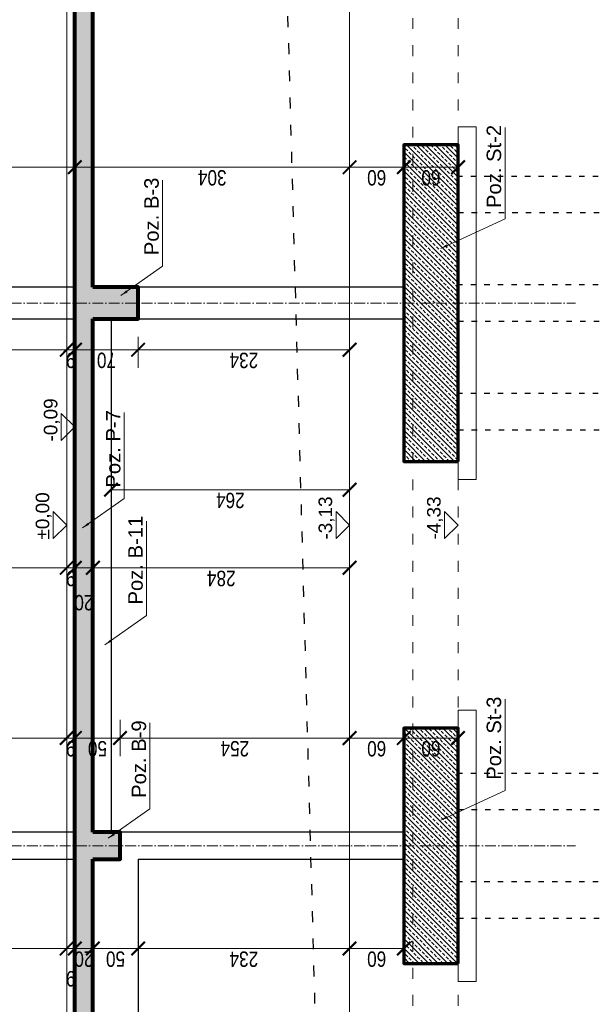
# Model space of a CAD drawing. Header units: inches. Extents: x 201967 to 338763, y -32705 to 30884.
# Tile 207 of 236: x 326465 to 327100, y 3916 to 5004. Entities that reach past the tile are written whole.
import ezdxf
from ezdxf.enums import TextEntityAlignment as Align

# ---------------------------------------------------------------- set-up
doc = ezdxf.new("R2010")
doc.units = ezdxf.units.IN
doc.header["$MEASUREMENT"] = 0
doc.linetypes.add('ACAD_ISO03W100', pattern=[30, 12, -18])
doc.linetypes.add('ACAD_ISO10W100', pattern=[18, 12, -3, 0, -3])
for name, color, linetype, lineweight in [('01 a KONSTRUKCJA żelbet', 94, 'Continuous', 80), ('01 c KONSTRUKCJA ławy', 45, 'Continuous', 70), ('01h3 KONSTRUKCJA pozycje słupy', 252, 'Continuous', 13), ('11 OSIE ściany', 2, 'ACAD_ISO10W100', 5), ('12 PRZERYWANE 1', 73, 'ACAD_ISO03W100', 9), ('20 KRESKOWANIE ścian', 63, 'Continuous', 5), ('30 WIDOK 1 005', 5, 'Continuous', 5), ('33 WIDOK 4 025', 151, 'Continuous', 25), ('34 WIDOK 5 030', 13, 'Continuous', 30), ('50 OPIS 1', 130, 'Continuous', 9), ('90 WYMIAR', 155, 'Continuous', 9), ('pale', 1, 'Continuous', 30)]:
    doc.layers.add(name, color=color, linetype=linetype, lineweight=lineweight)
doc.styles.add('100 arial', font='arial.ttf', dxfattribs={"width": 0.8, "height": 17})
doc.styles.add('OPIS', font='arial.ttf')
doc.styles.add('RomanS', font='romans.shx')
doc.styles.add('WYMIAR-50 (15pkt) arial', font='arial.ttf', dxfattribs={"height": 15})
doc.dimstyles.new('100', dxfattribs={"dimscale": 10, "dimtxt": 17, "dimasz": 1.5, "dimexe": 2, "dimexo": 2, "dimgap": 0.3, "dimtad": 1, "dimdec": 1, "dimrnd": 0.5, "dimdsep": 46, "dimtxsty": '100 arial', "dimblk": 'ARCHTICK', "dimcen": 10, "dimclrd": 256, "dimclre": 256, "dimclrt": 256, "dimadec": 0, "dimazin": 0, "dimtfac": 1, "dimtdec": 1, "dimtix": 1, "dimtmove": 1, "dimatfit": 3, "dimfxl": 2, "dimfxlon": 1, "dimtolj": 1, "dimarcsym": 0})
doc.dimstyles.new('DIM100txt12', dxfattribs={"dimtxt": 12, "dimasz": 1.05, "dimexe": 0, "dimexo": 8, "dimgap": 4, "dimtad": 1, "dimdec": 7, "dimrnd": 0.5, "dimdsep": 46, "dimtxsty": 'RomanS', "dimblk1": 'DIM', "dimblk2": 'DIM', "dimsah": 1, "dimcen": 0.09, "dimse1": 1, "dimse2": 1, "dimclrt": 256, "dimadec": 1, "dimazin": 0, "dimtfac": 1, "dimtdec": 7, "dimtix": 1, "dimtofl": 0, "dimtmove": 2, "dimatfit": 3, "dimfxl": 1, "dimtolj": 1, "dimtzin": 0, "dimarcsym": 0})
pattern_1 = [(45, (-30417.0745, -31663.627), (-5.3033009, 5.3033009), []), (45, (-30411.771, -31663.627), (-5.3033009, 5.3033009), [3.75, -1.875])]

# ---------------------------------------------------------------- blocks, each defined once
blk = doc.blocks.new('_ARCHTICK')
at = {"color": 0, "linetype": 'ByBlock', "const_width": 0.15}
blk.add_lwpolyline([(-0.5, -0.5), (0.5, 0.5)], dxfattribs=at)
blk = doc.blocks.new('*D2139')
at = {"layer": '90 WYMIAR', "lineweight": -2, "transparency": 16777216}
for p, q in [((-318.8, -20), (-349.5, -20)), ((-329.5, -363.9), (-329.5, -20)), ((-349.5, -363.9), (-309.5, -363.9))]:
    blk.add_line(p, q, dxfattribs=at)
at = {"layer": 'Defpoints', "color": 0, "transparency": 16777216}
for p in [(-329.5, -20), (-298.8, -20), (-1182.5, -363.9)]:
    blk.add_point(p, dxfattribs=at)
at = {"layer": '90 WYMIAR', "lineweight": -2, "transparency": 16777216, "xscale": 15, "yscale": 15, "zscale": 15}
for p, rotation in [((-329.5, -20), 90), ((-329.5, -363.9), 270)]:
    blk.add_blockref('_ARCHTICK', p, dxfattribs=dict(at, rotation=rotation))
at = {"layer": '90 WYMIAR', "transparency": 16777216, "insert": (-341.2, -192), "char_height": 17, "attachment_point": 5, "rotation": 90, "style": '100 arial'}
blk.add_mtext('\\A1;344', dxfattribs=at)
blk = doc.blocks.new('*D2095')
at = {"layer": '90 WYMIAR', "lineweight": -2, "transparency": 16777216}
for p, q in [((-1893.6, 223), (-1933.6, 223)), ((-1913.6, 9), (-1913.6, 223)), ((-1893.6, 9), (-1933.6, 9))]:
    blk.add_line(p, q, dxfattribs=at)
at = {"layer": 'Defpoints', "color": 0, "transparency": 16777216}
for p in [(-1913.6, 223), (-1815, 223, 0), (-1815, 9, 0)]:
    blk.add_point(p, dxfattribs=at)
at = {"layer": '90 WYMIAR', "lineweight": -2, "transparency": 16777216, "xscale": 15, "yscale": 15, "zscale": 15}
for p, rotation in [((-1913.6, 223), 90), ((-1913.6, 9), 270)]:
    blk.add_blockref('_ARCHTICK', p, dxfattribs=dict(at, rotation=rotation))
at = {"layer": '90 WYMIAR', "transparency": 16777216, "insert": (-1925.1, 116), "char_height": 17, "attachment_point": 5, "rotation": 90, "style": '100 arial'}
blk.add_mtext('\\A1;214', dxfattribs=at)
blk = doc.blocks.new('*D2096')
at = {"layer": '90 WYMIAR', "lineweight": -2, "transparency": 16777216}
for p, q in [((-1237.5, -70), (-1271.6, -70)), ((-1251.6, -303.9), (-1251.6, -70)), ((-1271.6, -303.9), (-1231.6, -303.9))]:
    blk.add_line(p, q, dxfattribs=at)
at = {"layer": 'Defpoints', "color": 0, "transparency": 16777216}
for p in [(-1251.6, -70), (-1217.5, -70), (-2104.5, -303.9)]:
    blk.add_point(p, dxfattribs=at)
at = {"layer": '90 WYMIAR', "lineweight": -2, "transparency": 16777216, "xscale": 15, "yscale": 15, "zscale": 15}
for p, rotation in [((-1251.6, -70), 90), ((-1251.6, -303.9), 270)]:
    blk.add_blockref('_ARCHTICK', p, dxfattribs=dict(at, rotation=rotation))
at = {"layer": '90 WYMIAR', "transparency": 16777216, "insert": (-1263.3, -187), "char_height": 17, "attachment_point": 5, "rotation": 90, "style": '100 arial'}
blk.add_mtext('\\A1;234', dxfattribs=at)
blk = doc.blocks.new('*D2097')
at = {"layer": '90 WYMIAR', "lineweight": -2, "transparency": 16777216}
for p, q in [((-1237.5, 0), (-1271.6, 0)), ((-1251.6, -70), (-1251.6, 0)), ((-1237.5, -70), (-1271.6, -70))]:
    blk.add_line(p, q, dxfattribs=at)
at = {"layer": 'Defpoints', "color": 0, "transparency": 16777216}
for p in [(-1251.6, 0), (-1217.5, 0, 0), (-1217.5, -70)]:
    blk.add_point(p, dxfattribs=at)
at = {"layer": '90 WYMIAR', "lineweight": -2, "transparency": 16777216, "xscale": 15, "yscale": 15, "zscale": 15}
for p, rotation in [((-1251.6, 0), 90), ((-1251.6, -70), 270)]:
    blk.add_blockref('_ARCHTICK', p, dxfattribs=dict(at, rotation=rotation))
at = {"layer": '90 WYMIAR', "transparency": 16777216, "insert": (-1263.2, -35), "char_height": 17, "attachment_point": 5, "rotation": 90, "style": '100 arial'}
blk.add_mtext('\\A1;70', dxfattribs=at)
blk = doc.blocks.new('*D2147')
at = {"layer": '90 WYMIAR', "lineweight": -2, "transparency": 16777216}
for p, q in [((-1251.6, 9), (-1251.6, 24)), ((-1231.6, 9), (-1271.6, 9)), ((-1237.5, 0), (-1271.6, 0)), ((-1251.6, 0), (-1251.6, 9)), ((-1251.6, 0), (-1251.6, -15))]:
    blk.add_line(p, q, dxfattribs=at)
at = {"layer": 'Defpoints', "color": 0, "transparency": 16777216}
for p in [(-1251.6, 9), (-1217.5, 0, 0), (-1200, 9)]:
    blk.add_point(p, dxfattribs=at)
at = {"layer": '90 WYMIAR', "lineweight": -2, "transparency": 16777216, "xscale": 15, "yscale": 15, "zscale": 15}
for p, rotation in [((-1251.6, 9), 270), ((-1251.6, 0), 90)]:
    blk.add_blockref('_ARCHTICK', p, dxfattribs=dict(at, rotation=rotation))
at = {"layer": '90 WYMIAR', "transparency": 16777216, "insert": (-1263.2, 4.5), "char_height": 17, "attachment_point": 5, "rotation": 90, "style": '100 arial'}
blk.add_mtext('\\A1;9', dxfattribs=at)
blk = doc.blocks.new('*D2148')
at = {"layer": '90 WYMIAR', "lineweight": -2, "transparency": 16777216}
for p, q in [((-1237.5, 223), (-1271.6, 223)), ((-1251.6, 9), (-1251.6, 223)), ((-1231.6, 9), (-1271.6, 9))]:
    blk.add_line(p, q, dxfattribs=at)
at = {"layer": 'Defpoints', "color": 0, "transparency": 16777216}
for p in [(-1251.6, 223), (-1217.5, 223, 0), (-1200, 9)]:
    blk.add_point(p, dxfattribs=at)
at = {"layer": '90 WYMIAR', "lineweight": -2, "transparency": 16777216, "xscale": 15, "yscale": 15, "zscale": 15}
for p, rotation in [((-1251.6, 223), 90), ((-1251.6, 9), 270)]:
    blk.add_blockref('_ARCHTICK', p, dxfattribs=dict(at, rotation=rotation))
at = {"layer": '90 WYMIAR', "transparency": 16777216, "insert": (-1263.1, 116), "char_height": 17, "attachment_point": 5, "rotation": 90, "style": '100 arial'}
blk.add_mtext('\\A1;214', dxfattribs=at)
blk = doc.blocks.new('*D2155')
at = {"layer": '90 WYMIAR', "lineweight": -2, "transparency": 16777216}
for p, q in [((-1700.9, 243), (-1660.9, 243)), ((-1680.9, 243), (-1680.9, 9)), ((-1700.9, 9), (-1660.9, 9))]:
    blk.add_line(p, q, dxfattribs=at)
at = {"layer": 'Defpoints', "color": 0, "transparency": 16777216}
for p in [(-1785, 243, 0), (-1785, 9), (-1680.9, 9)]:
    blk.add_point(p, dxfattribs=at)
at = {"layer": '90 WYMIAR', "lineweight": -2, "transparency": 16777216, "xscale": 15, "yscale": 15, "zscale": 15}
for p, rotation in [((-1680.9, 243), 90), ((-1680.9, 9), 270)]:
    blk.add_blockref('_ARCHTICK', p, dxfattribs=dict(at, rotation=rotation))
at = {"layer": '90 WYMIAR', "transparency": 16777216, "insert": (-1692.6, 126), "char_height": 17, "attachment_point": 5, "rotation": 90, "style": '100 arial'}
blk.add_mtext('\\A1;234', dxfattribs=at)
blk = doc.blocks.new('*D2156')
at = {"layer": '90 WYMIAR', "lineweight": -2, "transparency": 16777216}
for p, q in [((-1893.6, 9), (-1933.6, 9)), ((-1893.6, 0), (-1933.6, 0)), ((-1913.6, 9), (-1913.6, 0))]:
    blk.add_line(p, q, dxfattribs=at)
at = {"layer": 'Defpoints', "color": 0, "transparency": 16777216}
for p in [(-1913.6, 0), (-1815, 9, 0), (-1815, 0, 0)]:
    blk.add_point(p, dxfattribs=at)
at = {"layer": '90 WYMIAR', "lineweight": -2, "transparency": 16777216, "xscale": 15, "yscale": 15, "zscale": 15}
for p, rotation in [((-1913.6, 9), 90), ((-1913.6, 0), 270)]:
    blk.add_blockref('_ARCHTICK', p, dxfattribs=dict(at, rotation=rotation))
at = {"layer": '90 WYMIAR', "transparency": 16777216, "insert": (-1946.9, 4.5), "char_height": 17, "attachment_point": 5, "rotation": 90, "style": '100 arial'}
blk.add_mtext('\\A1;9', dxfattribs=at)
blk = doc.blocks.new('*D2158')
at = {"layer": '90 WYMIAR', "lineweight": -2, "transparency": 16777216}
for p, q in [((-1680.9, 9), (-1680.9, 24)), ((-1700.9, 9), (-1660.9, 9)), ((-1700.9, 0), (-1660.9, 0)), ((-1680.9, 9), (-1680.9, 0)), ((-1680.9, 0), (-1680.9, -15))]:
    blk.add_line(p, q, dxfattribs=at)
at = {"layer": 'Defpoints', "color": 0, "transparency": 16777216}
for p in [(-1785, 9), (-1785, 0, 0), (-1680.9, 0)]:
    blk.add_point(p, dxfattribs=at)
at = {"layer": '90 WYMIAR', "lineweight": -2, "transparency": 16777216, "xscale": 15, "yscale": 15, "zscale": 15}
for p, rotation in [((-1680.9, 9), 270), ((-1680.9, 0), 90)]:
    blk.add_blockref('_ARCHTICK', p, dxfattribs=dict(at, rotation=rotation))
at = {"layer": '90 WYMIAR', "transparency": 16777216, "insert": (-1692.6, 4.5), "char_height": 17, "attachment_point": 5, "rotation": 90, "style": '100 arial'}
blk.add_mtext('\\A1;9', dxfattribs=at)
blk = doc.blocks.new('*D2159')
at = {"layer": '90 WYMIAR', "lineweight": -2, "transparency": 16777216}
for p, q in [((-1700.9, 0), (-1660.9, 0)), ((-1680.9, 0), (-1680.9, -50)), ((-1700.9, -50), (-1660.9, -50))]:
    blk.add_line(p, q, dxfattribs=at)
at = {"layer": 'Defpoints', "color": 0, "transparency": 16777216}
for p in [(-1785, 0, 0), (-1785, -50), (-1680.9, -50)]:
    blk.add_point(p, dxfattribs=at)
at = {"layer": '90 WYMIAR', "lineweight": -2, "transparency": 16777216, "xscale": 15, "yscale": 15, "zscale": 15}
for p, rotation in [((-1680.9, 0), 90), ((-1680.9, -50), 270)]:
    blk.add_blockref('_ARCHTICK', p, dxfattribs=dict(at, rotation=rotation))
at = {"layer": '90 WYMIAR', "transparency": 16777216, "insert": (-1692.6, -25), "char_height": 17, "attachment_point": 5, "rotation": 90, "style": '100 arial'}
blk.add_mtext('\\A1;50', dxfattribs=at)
blk = doc.blocks.new('*D2160')
at = {"layer": '90 WYMIAR', "lineweight": -2, "transparency": 16777216}
for p, q in [((-1700.9, -50), (-1660.9, -50)), ((-1680.9, -50), (-1680.9, -303.9)), ((-1700.9, -303.9), (-1660.9, -303.9))]:
    blk.add_line(p, q, dxfattribs=at)
at = {"layer": 'Defpoints', "color": 0, "transparency": 16777216}
for p in [(-1785, -50), (-1785, -303.9), (-1680.9, -303.9)]:
    blk.add_point(p, dxfattribs=at)
at = {"layer": '90 WYMIAR', "lineweight": -2, "transparency": 16777216, "xscale": 15, "yscale": 15, "zscale": 15}
for p, rotation in [((-1680.9, -50), 90), ((-1680.9, -303.9), 270)]:
    blk.add_blockref('_ARCHTICK', p, dxfattribs=dict(at, rotation=rotation))
at = {"layer": '90 WYMIAR', "transparency": 16777216, "insert": (-1692.6, -177), "char_height": 17, "attachment_point": 5, "rotation": 90, "style": '100 arial'}
blk.add_mtext('\\A1;254', dxfattribs=at)
blk = doc.blocks.new('*D2100')
at = {"layer": '90 WYMIAR', "lineweight": -2, "transparency": 16777216}
for p, q in [((-1492.7, 0), (-1472.7, 0)), ((-1492.7, -20), (-1492.7, 0)), ((-1492.7, -20), (-1472.7, -20))]:
    blk.add_line(p, q, dxfattribs=at)
at = {"layer": 'Defpoints', "color": 0, "transparency": 16777216}
for p in [(-1498.8, 0, 0), (-1492.7, 0), (-1498.8, -20, 0)]:
    blk.add_point(p, dxfattribs=at)
at = {"layer": '90 WYMIAR', "lineweight": -2, "transparency": 16777216, "xscale": 15, "yscale": 15, "zscale": 15}
for p, rotation in [((-1492.7, 0), 90), ((-1492.7, -20), 270)]:
    blk.add_blockref('_ARCHTICK', p, dxfattribs=dict(at, rotation=rotation))
at = {"layer": '90 WYMIAR', "transparency": 16777216, "insert": (-1531.1, -10), "char_height": 17, "attachment_point": 5, "rotation": 90, "style": '100 arial'}
blk.add_mtext('\\A1;20', dxfattribs=at)
blk = doc.blocks.new('*D2162')
at = {"layer": '90 WYMIAR', "lineweight": -2, "transparency": 16777216}
for p, q in [((-1492.7, 9), (-1492.7, 24)), ((-1492.7, 9), (-1472.7, 9)), ((-1492.7, 0), (-1492.7, 9)), ((-1492.7, 0), (-1472.7, 0)), ((-1492.7, 0), (-1492.7, -15))]:
    blk.add_line(p, q, dxfattribs=at)
at = {"layer": 'Defpoints', "color": 0, "transparency": 16777216}
for p in [(-1498.8, 9), (-1498.8, 0, 0), (-1492.7, 9)]:
    blk.add_point(p, dxfattribs=at)
at = {"layer": '90 WYMIAR', "lineweight": -2, "transparency": 16777216, "xscale": 15, "yscale": 15, "zscale": 15}
for p, rotation in [((-1492.7, 9), 270), ((-1492.7, 0), 90)]:
    blk.add_blockref('_ARCHTICK', p, dxfattribs=dict(at, rotation=rotation))
at = {"layer": '90 WYMIAR', "transparency": 16777216, "insert": (-1504.4, 4.5), "char_height": 17, "attachment_point": 5, "rotation": 90, "style": '100 arial'}
blk.add_mtext('\\A1;9', dxfattribs=at)
blk = doc.blocks.new('*D2163')
at = {"layer": '90 WYMIAR', "lineweight": -2, "transparency": 16777216}
for p, q in [((-1492.7, 273), (-1472.7, 273)), ((-1492.7, 9), (-1492.7, 273)), ((-1492.7, 9), (-1472.7, 9))]:
    blk.add_line(p, q, dxfattribs=at)
at = {"layer": 'Defpoints', "color": 0, "transparency": 16777216}
for p in [(-1498.8, 273, 0), (-1492.7, 273), (-1498.8, 9)]:
    blk.add_point(p, dxfattribs=at)
at = {"layer": '90 WYMIAR', "lineweight": -2, "transparency": 16777216, "xscale": 15, "yscale": 15, "zscale": 15}
for p, rotation in [((-1492.7, 273), 90), ((-1492.7, 9), 270)]:
    blk.add_blockref('_ARCHTICK', p, dxfattribs=dict(at, rotation=rotation))
at = {"layer": '90 WYMIAR', "transparency": 16777216, "insert": (-1504.4, 141), "char_height": 17, "attachment_point": 5, "rotation": 90, "style": '100 arial'}
blk.add_mtext('\\A1;264', dxfattribs=at)
blk = doc.blocks.new('*D2166')
at = {"layer": '90 WYMIAR', "lineweight": -2, "transparency": 16777216}
for p, q in [((-1492.7, -20), (-1472.7, -20)), ((-1492.7, -20), (-1492.7, -303.9)), ((-1492.7, -303.9), (-1472.7, -303.9))]:
    blk.add_line(p, q, dxfattribs=at)
at = {"layer": 'Defpoints', "color": 0, "transparency": 16777216}
for p in [(-1498.8, -20, 0), (-1504.4, -303.9), (-1492.7, -303.9)]:
    blk.add_point(p, dxfattribs=at)
at = {"layer": '90 WYMIAR', "lineweight": -2, "transparency": 16777216, "xscale": 15, "yscale": 15, "zscale": 15}
for p, rotation in [((-1492.7, -20), 90), ((-1492.7, -303.9), 270)]:
    blk.add_blockref('_ARCHTICK', p, dxfattribs=dict(at, rotation=rotation))
at = {"layer": '90 WYMIAR', "transparency": 16777216, "insert": (-1504.4, -162), "char_height": 17, "attachment_point": 5, "rotation": 90, "style": '100 arial'}
blk.add_mtext('\\A1;284', dxfattribs=at)
blk = doc.blocks.new('*D2104')
at = {"layer": '90 WYMIAR', "lineweight": -2, "transparency": 16777216}
for p, q in [((-1406.4, -40), (-1386.4, -40)), ((-1406.4, -40), (-1406.4, -303.9)), ((-1406.4, -303.9), (-1386.4, -303.9))]:
    blk.add_line(p, q, dxfattribs=at)
at = {"layer": 'Defpoints', "color": 0, "transparency": 16777216}
for p in [(-1412.4, -40), (-1418.1, -303.9), (-1406.4, -303.9)]:
    blk.add_point(p, dxfattribs=at)
at = {"layer": '90 WYMIAR', "lineweight": -2, "transparency": 16777216, "xscale": 15, "yscale": 15, "zscale": 15}
for p, rotation in [((-1406.4, -40), 90), ((-1406.4, -303.9), 270)]:
    blk.add_blockref('_ARCHTICK', p, dxfattribs=dict(at, rotation=rotation))
at = {"layer": '90 WYMIAR', "transparency": 16777216, "insert": (-1418.1, -172), "char_height": 17, "attachment_point": 5, "rotation": 90, "style": '100 arial'}
blk.add_mtext('\\A1;264', dxfattribs=at)
blk = doc.blocks.new('*D2105')
at = {"layer": '90 WYMIAR', "lineweight": -2, "transparency": 16777216}
for p, q in [((-1069.8, 0), (-1029.8, 0)), ((-1049.8, -303.9), (-1049.8, 0)), ((-1069.8, -303.9), (-1029.8, -303.9))]:
    blk.add_line(p, q, dxfattribs=at)
at = {"layer": 'Defpoints', "color": 0, "transparency": 16777216}
for p in [(-1200, 0), (-1049.8, 0), (-1902.7, -303.9)]:
    blk.add_point(p, dxfattribs=at)
at = {"layer": '90 WYMIAR', "lineweight": -2, "transparency": 16777216, "xscale": 15, "yscale": 15, "zscale": 15}
for p, rotation in [((-1049.8, 0), 90), ((-1049.8, -303.9), 270)]:
    blk.add_blockref('_ARCHTICK', p, dxfattribs=dict(at, rotation=rotation))
at = {"layer": '90 WYMIAR', "transparency": 16777216, "insert": (-1061.4, -152), "char_height": 17, "attachment_point": 5, "rotation": 90, "style": '100 arial'}
blk.add_mtext('\\A1;304', dxfattribs=at)
blk = doc.blocks.new('*D2106')
at = {"layer": '90 WYMIAR', "lineweight": -2, "transparency": 16777216}
for p, q in [((-1069.8, 293), (-1029.8, 293)), ((-1049.8, 0), (-1049.8, 293)), ((-1069.8, 0), (-1029.8, 0))]:
    blk.add_line(p, q, dxfattribs=at)
at = {"layer": 'Defpoints', "color": 0, "transparency": 16777216}
for p in [(-1200, 293), (-1049.8, 293), (-1200, 0)]:
    blk.add_point(p, dxfattribs=at)
at = {"layer": '90 WYMIAR', "lineweight": -2, "transparency": 16777216, "xscale": 15, "yscale": 15, "zscale": 15}
for p, rotation in [((-1049.8, 293), 90), ((-1049.8, 0), 270)]:
    blk.add_blockref('_ARCHTICK', p, dxfattribs=dict(at, rotation=rotation))
at = {"layer": '90 WYMIAR', "transparency": 16777216, "insert": (-1061.4, 146.5), "char_height": 17, "attachment_point": 5, "rotation": 90, "style": '100 arial'}
blk.add_mtext('\\A1;293', dxfattribs=at)
blk = doc.blocks.new('*U1124')
blk.add_lwpolyline([(-15, 15), (0, 0), (15, 15), (-15, 15)])
at = {"style": 'WYMIAR-50 (15pkt) arial', "flags": 8}
blk.add_attdef('DETAIL#', text='', height=15, dxfattribs=at).set_placement((-16.1, 14.8), align=Align.BOTTOM_LEFT)
blk = doc.blocks.new('*D2108')
at = {"layer": '90 WYMIAR', "lineweight": -2, "transparency": 16777216}
for p, q in [((-2083.6, -303.9), (-2043.6, -303.9)), ((-2063.6, -303.9), (-2063.6, -363.9)), ((-2043.6, -363.9), (-2083.6, -363.9))]:
    blk.add_line(p, q, dxfattribs=at)
at = {"layer": 'Defpoints', "color": 0, "transparency": 16777216}
for p in [(-2625, -303.9), (-2063.6, -363.9), (-1930, -363.9)]:
    blk.add_point(p, dxfattribs=at)
at = {"layer": '90 WYMIAR', "lineweight": -2, "transparency": 16777216, "xscale": 15, "yscale": 15, "zscale": 15}
for p, rotation in [((-2063.6, -303.9), 90), ((-2063.6, -363.9), 270)]:
    blk.add_blockref('_ARCHTICK', p, dxfattribs=dict(at, rotation=rotation))
at = {"layer": '90 WYMIAR', "transparency": 16777216, "insert": (-2075.2, -333.9), "char_height": 17, "attachment_point": 5, "rotation": 90, "style": '100 arial'}
blk.add_mtext('\\A1;60', dxfattribs=at)
blk = doc.blocks.new('*D2109')
at = {"layer": '90 WYMIAR', "lineweight": -2, "transparency": 16777216}
for p, q in [((-2043.6, -363.9), (-2083.6, -363.9)), ((-2063.6, -363.9), (-2063.6, -423.9)), ((-2043.6, -423.9), (-2083.6, -423.9))]:
    blk.add_line(p, q, dxfattribs=at)
at = {"layer": 'Defpoints', "color": 0, "transparency": 16777216}
for p in [(-1930, -363.9), (-2063.6, -423.9), (-1930, -423.9)]:
    blk.add_point(p, dxfattribs=at)
at = {"layer": '90 WYMIAR', "lineweight": -2, "transparency": 16777216, "xscale": 15, "yscale": 15, "zscale": 15}
for p, rotation in [((-2063.6, -363.9), 90), ((-2063.6, -423.9), 270)]:
    blk.add_blockref('_ARCHTICK', p, dxfattribs=dict(at, rotation=rotation))
at = {"layer": '90 WYMIAR', "transparency": 16777216, "insert": (-2075.2, -393.9), "char_height": 17, "attachment_point": 5, "rotation": 90, "style": '100 arial'}
blk.add_mtext('\\A1;60', dxfattribs=at)
blk = doc.blocks.new('*D2110')
at = {"layer": '90 WYMIAR', "lineweight": -2, "transparency": 16777216}
for p, q in [((-1700.9, -303.9), (-1660.9, -303.9)), ((-1680.9, -303.9), (-1680.9, -363.9)), ((-1680.9, -363.9), (-1700.9, -363.9))]:
    blk.add_line(p, q, dxfattribs=at)
at = {"layer": 'Defpoints', "color": 0, "transparency": 16777216}
for p in [(-1785, -303.9), (-1680.9, -363.9), (-1670, -363.9)]:
    blk.add_point(p, dxfattribs=at)
at = {"layer": '90 WYMIAR', "lineweight": -2, "transparency": 16777216, "xscale": 15, "yscale": 15, "zscale": 15}
for p, rotation in [((-1680.9, -303.9), 90), ((-1680.9, -363.9), 270)]:
    blk.add_blockref('_ARCHTICK', p, dxfattribs=dict(at, rotation=rotation))
at = {"layer": '90 WYMIAR', "transparency": 16777216, "insert": (-1692.6, -333.9), "char_height": 17, "attachment_point": 5, "rotation": 90, "style": '100 arial'}
blk.add_mtext('\\A1;60', dxfattribs=at)
blk = doc.blocks.new('*D2111')
at = {"layer": '90 WYMIAR', "lineweight": -2, "transparency": 16777216}
for p, q in [((-1680.9, -363.9), (-1700.9, -363.9)), ((-1680.9, -363.9), (-1680.9, -423.9)), ((-1680.9, -423.9), (-1700.9, -423.9))]:
    blk.add_line(p, q, dxfattribs=at)
at = {"layer": 'Defpoints', "color": 0, "transparency": 16777216}
for p in [(-1670, -363.9), (-1680.9, -423.9), (-1670, -423.9)]:
    blk.add_point(p, dxfattribs=at)
at = {"layer": '90 WYMIAR', "lineweight": -2, "transparency": 16777216, "xscale": 15, "yscale": 15, "zscale": 15}
for p, rotation in [((-1680.9, -363.9), 90), ((-1680.9, -423.9), 270)]:
    blk.add_blockref('_ARCHTICK', p, dxfattribs=dict(at, rotation=rotation))
at = {"layer": '90 WYMIAR', "transparency": 16777216, "insert": (-1692.6, -393.9), "char_height": 17, "attachment_point": 5, "rotation": 90, "style": '100 arial'}
blk.add_mtext('\\A1;60', dxfattribs=at)
blk = doc.blocks.new('*D2113')
at = {"layer": '90 WYMIAR', "lineweight": -2, "transparency": 16777216}
for p, q in [((-1069.8, -303.9), (-1029.8, -303.9)), ((-1049.8, -303.9), (-1049.8, -363.9)), ((-1045, -363.9), (-1069.8, -363.9))]:
    blk.add_line(p, q, dxfattribs=at)
at = {"layer": 'Defpoints', "color": 0, "transparency": 16777216}
for p in [(-1902.7, -303.9), (-1049.8, -363.9), (-1025, -363.9)]:
    blk.add_point(p, dxfattribs=at)
at = {"layer": '90 WYMIAR', "lineweight": -2, "transparency": 16777216, "xscale": 15, "yscale": 15, "zscale": 15}
for p, rotation in [((-1049.8, -303.9), 90), ((-1049.8, -363.9), 270)]:
    blk.add_blockref('_ARCHTICK', p, dxfattribs=dict(at, rotation=rotation))
at = {"layer": '90 WYMIAR', "transparency": 16777216, "insert": (-1061.4, -333.9), "char_height": 17, "attachment_point": 5, "rotation": 90, "style": '100 arial'}
blk.add_mtext('\\A1;60', dxfattribs=at)
blk = doc.blocks.new('*D2114')
at = {"layer": '90 WYMIAR', "lineweight": -2, "transparency": 16777216}
for p, q in [((-1045, -363.9), (-1069.8, -363.9)), ((-1049.8, -363.9), (-1049.8, -423.9)), ((-1045, -423.9), (-1069.8, -423.9))]:
    blk.add_line(p, q, dxfattribs=at)
at = {"layer": 'Defpoints', "color": 0, "transparency": 16777216}
for p in [(-1025, -363.9), (-1049.8, -423.9), (-1025, -423.9)]:
    blk.add_point(p, dxfattribs=at)
at = {"layer": '90 WYMIAR', "lineweight": -2, "transparency": 16777216, "xscale": 15, "yscale": 15, "zscale": 15}
for p, rotation in [((-1049.8, -363.9), 90), ((-1049.8, -423.9), 270)]:
    blk.add_blockref('_ARCHTICK', p, dxfattribs=dict(at, rotation=rotation))
at = {"layer": '90 WYMIAR', "transparency": 16777216, "insert": (-1061.4, -393.9), "char_height": 17, "attachment_point": 5, "rotation": 90, "style": '100 arial'}
blk.add_mtext('\\A1;60', dxfattribs=at)
blk = doc.blocks.new('DIM')
for p, q in [((0, -13), (0, 13)), ((8, 0), (-8, 0))]:
    blk.add_line(p, q)
at = {"const_width": 1.71}
blk.add_lwpolyline([(5.71, 5.71), (-5.71, -5.71)], dxfattribs=at)
blk = doc.blocks.new('*D2116')
at = {"layer": '90 WYMIAR', "lineweight": -2, "transparency": 16777216}
for p, q in [((-1913.6, 0), (-1913.6, 15)), ((-1893.6, 0), (-1933.6, 0)), ((-1913.6, 0), (-1913.6, -20)), ((-1893.6, -20), (-1933.6, -20)), ((-1913.6, -20), (-1913.6, -35))]:
    blk.add_line(p, q, dxfattribs=at)
at = {"layer": 'Defpoints', "color": 0, "transparency": 16777216}
for p in [(-1815, 0, 0), (-1913.6, -20), (-1815, -20)]:
    blk.add_point(p, dxfattribs=at)
at = {"layer": '90 WYMIAR', "lineweight": -2, "transparency": 16777216, "xscale": 15, "yscale": 15, "zscale": 15}
for p, rotation in [((-1913.6, 0), 270), ((-1913.6, -20), 90)]:
    blk.add_blockref('_ARCHTICK', p, dxfattribs=dict(at, rotation=rotation))
at = {"layer": '90 WYMIAR', "transparency": 16777216, "insert": (-1925.2, -10), "char_height": 17, "attachment_point": 5, "rotation": 90, "style": '100 arial'}
blk.add_mtext('\\A1;20', dxfattribs=at)
blk = doc.blocks.new('*D2117')
at = {"layer": '90 WYMIAR', "lineweight": -2, "transparency": 16777216}
for p, q in [((-1893.6, -20), (-1933.6, -20)), ((-1913.6, -20), (-1913.6, -70)), ((-1893.6, -70), (-1933.6, -70))]:
    blk.add_line(p, q, dxfattribs=at)
at = {"layer": 'Defpoints', "color": 0, "transparency": 16777216}
for p in [(-1815, -20), (-1913.6, -70), (-1815, -70)]:
    blk.add_point(p, dxfattribs=at)
at = {"layer": '90 WYMIAR', "lineweight": -2, "transparency": 16777216, "xscale": 15, "yscale": 15, "zscale": 15}
for p, rotation in [((-1913.6, -20), 90), ((-1913.6, -70), 270)]:
    blk.add_blockref('_ARCHTICK', p, dxfattribs=dict(at, rotation=rotation))
at = {"layer": '90 WYMIAR', "transparency": 16777216, "insert": (-1925.2, -45), "char_height": 17, "attachment_point": 5, "rotation": 90, "style": '100 arial'}
blk.add_mtext('\\A1;50', dxfattribs=at)
blk = doc.blocks.new('*D2118')
at = {"layer": '90 WYMIAR', "lineweight": -2, "transparency": 16777216}
for p, q in [((-1893.6, -70), (-1933.6, -70)), ((-1913.6, -70), (-1913.6, -303.9)), ((-1893.6, -303.9), (-1933.6, -303.9))]:
    blk.add_line(p, q, dxfattribs=at)
at = {"layer": 'Defpoints', "color": 0, "transparency": 16777216}
for p in [(-1815, -70), (-1913.6, -303.9), (-1815, -303.9)]:
    blk.add_point(p, dxfattribs=at)
at = {"layer": '90 WYMIAR', "lineweight": -2, "transparency": 16777216, "xscale": 15, "yscale": 15, "zscale": 15}
for p, rotation in [((-1913.6, -70), 90), ((-1913.6, -303.9), 270)]:
    blk.add_blockref('_ARCHTICK', p, dxfattribs=dict(at, rotation=rotation))
at = {"layer": '90 WYMIAR', "transparency": 16777216, "insert": (-1925.3, -187), "char_height": 17, "attachment_point": 5, "rotation": 90, "style": '100 arial'}
blk.add_mtext('\\A1;234', dxfattribs=at)
blk = doc.blocks.new('*D2119')
at = {"layer": '90 WYMIAR', "lineweight": -2, "transparency": 16777216}
for p, q in [((-1893.6, -303.9), (-1933.6, -303.9)), ((-1913.6, -303.9), (-1913.6, -363.9)), ((-1913.6, -363.9), (-1893.6, -363.9))]:
    blk.add_line(p, q, dxfattribs=at)
at = {"layer": 'Defpoints', "color": 0, "transparency": 16777216}
for p in [(-1815, -303.9), (-1930, -363.9), (-1913.6, -363.9)]:
    blk.add_point(p, dxfattribs=at)
at = {"layer": '90 WYMIAR', "lineweight": -2, "transparency": 16777216, "xscale": 15, "yscale": 15, "zscale": 15}
for p, rotation in [((-1913.6, -303.9), 90), ((-1913.6, -363.9), 270)]:
    blk.add_blockref('_ARCHTICK', p, dxfattribs=dict(at, rotation=rotation))
at = {"layer": '90 WYMIAR', "transparency": 16777216, "insert": (-1925.2, -333.9), "char_height": 17, "attachment_point": 5, "rotation": 90, "style": '100 arial'}
blk.add_mtext('\\A1;60', dxfattribs=at)
blk = doc.blocks.new('1 przekrój A Jagielońska')
at = {"layer": '20 KRESKOWANIE ścian'}
h = blk.add_hatch(dxfattribs=at)
h.set_pattern_fill('ANSI33', color=256, scale=30, angle=-90)
h.set_pattern_definition(pattern_1)
h.paths.add_polyline_path([(15, 0), (-15, 0), (-2625, 0), (-2655, 0), (-2655, -30), (-2625, -30), (-2625, -20), (-1815, -20), (-1815, -50), (-1785, -50), (-1785, -20), (-1217.5, -20), (-1217.5, -70), (-1182.5, -70), (-1182.5, -20), (-617.5, -20), (-617.5, -70), (-582.5, -70), (-582.5, -20), (-15, -20), (-15, -30), (15, -30)])
h = blk.add_hatch(dxfattribs=at)
h.set_pattern_fill('ANSI33', color=256, scale=30, angle=-90)
h.set_pattern_definition(pattern_1)
h.paths.add_polyline_path([(-1670, -363.92), (-1930, -363.92), (-1930, -423.92), (-1670, -423.92)])
h = blk.add_hatch(dxfattribs=at)
h.set_pattern_fill('ANSI33', color=256, scale=30, angle=-90)
h.set_pattern_definition(pattern_1)
h.paths.add_polyline_path([(-1025, -363.92), (-1375, -363.92), (-1375, -423.92), (-1025, -423.92)])
at = {"layer": '01 a KONSTRUKCJA żelbet'}
for p, q in [((-2625, 0), (-15, 0)), ((-2625, -20, 0), (-1815, -20, 0)), ((-1785, -20), (-1217.5, -20)), ((-1182.5, -20), (-617.5, -20))]:
    blk.add_line(p, q, dxfattribs=at)
for points in [[(-1815, -20), (-1815, -50), (-1785, -50), (-1785, -20)], [(-1217.5, -20), (-1217.5, -70), (-1182.5, -70), (-1182.5, -20)]]:
    blk.add_lwpolyline(points, dxfattribs=at)
at = {"layer": '01 c KONSTRUKCJA ławy'}
for points in [[(-1930, -423.92), (-1670, -423.92), (-1670, -363.92), (-1930, -363.92)], [(-1375, -423.92), (-1025, -423.92), (-1025, -363.92), (-1375, -363.92)]]:
    blk.add_lwpolyline(points, close=True, dxfattribs=at)
at = {"layer": '11 OSIE ściany'}
for p, q in [((-1800, 795.04), (-1800, -553.92)), ((-1200, 795.04), (-1200, -553.92))]:
    blk.add_line(p, q, dxfattribs=at)
at = {"layer": '12 PRZERYWANE 1'}
for p, q in [((-75, -373.92), (-2535, -373.92)), ((-75, -423.92), (-2535, -423.92))]:
    blk.add_line(p, q, dxfattribs=at)
at = {"layer": '30 WIDOK 1 005'}
for p, q in [((-2625, 9), (-15, 9)), ((-2625, -303.92), (-15, -303.92))]:
    blk.add_line(p, q, dxfattribs=at)
for points in [[(-1950, -443.92), (-1650, -443.92), (-1650, -423.92), (-1950, -423.92)], [(-1395, -443.92), (-1005, -443.92), (-1005, -423.92), (-1395, -423.92)]]:
    blk.add_lwpolyline(points, close=True, dxfattribs=at)
at = {"layer": '33 WIDOK 4 025'}
for p, q in [((-1217.5, -40), (-1785, -40)), ((-1815, -70), (-2625, -70))]:
    blk.add_line(p, q, dxfattribs=at)
at = {"layer": '33 WIDOK 4 025', "elevation": 0}
for points in [[(-1815, 0), (-1785, 0), (-1785, 243), (-1815, 243)], [(-1217.5, 0), (-1182.5, 0), (-1182.5, 223), (-1217.5, 223)]]:
    blk.add_lwpolyline(points, close=True, dxfattribs=at)
at = {"layer": '33 WIDOK 4 025'}
blk.add_lwpolyline([(-1815, -70), (-1815, -363.92), (-1785, -363.92), (-1785, -50)], dxfattribs=at)
blk.add_lwpolyline([(-1217.5, -363.92), (-1182.5, -363.92), (-1182.5, -70), (-1217.5, -70)], close=True, dxfattribs=at)
at = {"layer": '34 WIDOK 5 030', "linetype": 'ACAD_ISO03W100'}
blk.add_lwpolyline([(-5107.04, -1116), (-3957.25, -287), (-2754.16, -287), (642.16, -194), (724.35, -123), (860.46, -123)], dxfattribs=at)
at = {"layer": 'pale', "linetype": 'ACAD_ISO03W100', "ltscale": 0.5}
for points in [[(-1880, -923.92), (-1840, -923.92), (-1840, -423.92), (-1880, -423.92)], [(-1760, -923.92), (-1720, -923.92), (-1720, -423.92), (-1760, -423.92)], [(-1340, -923.92), (-1300, -923.92), (-1300, -423.92), (-1340, -423.92)], [(-1220, -923.92), (-1180, -923.92), (-1180, -423.92), (-1220, -423.92)], [(-1100, -923.92), (-1060, -923.92), (-1060, -423.92), (-1100, -423.92)]]:
    blk.add_lwpolyline(points, close=True, dxfattribs=at)
at = {"layer": '50 OPIS 1'}
ref = blk.add_blockref('*U1124', (-1445.4, 9), dxfattribs=at)
ref.add_attrib('DETAIL#', '%%p0,00', dxfattribs={"layer": '0', "height": 15, "style": 'WYMIAR-50 (15pkt) arial'}).set_placement((-1461.54, 23.82), align=Align.BOTTOM_LEFT)
ref = blk.add_blockref('*U1124', (-1336.97, 0), dxfattribs=at)
ref.add_attrib('DETAIL#', '-0,09', dxfattribs={"layer": '0', "height": 15, "style": 'WYMIAR-50 (15pkt) arial'}).set_placement((-1353.11, 14.82), align=Align.BOTTOM_LEFT)
ref = blk.add_blockref('*U1124', (-1445.4, -303.92, 0), dxfattribs=at)
ref.add_attrib('DETAIL#', '-3,13', dxfattribs={"layer": '0', "height": 15, "style": 'WYMIAR-50 (15pkt) arial'}).set_placement((-1461.54, -289.1, 0), align=Align.BOTTOM_LEFT)
ref = blk.add_blockref('*U1124', (-1445.4, -423.92), dxfattribs=at)
ref.add_attrib('DETAIL#', '-4,33', dxfattribs={"layer": '0', "height": 15, "style": 'WYMIAR-50 (15pkt) arial'}).set_placement((-1461.54, -409.1), align=Align.BOTTOM_LEFT)
at = {"layer": '01h3 KONSTRUKCJA pozycje słupy', "char_height": 16, "attachment_point": 4, "style": 'OPIS'}
for s, insert in [('Poz. P-7', (-1404.05, -42.51)), ('Poz. B-9', (-1747.07, -70.9)), ('Poz. B-11', (-1533.28, -67.15)), ('Poz. B-3', (-1147.06, -84.9)), ('Poz. St-3', (-1727.01, -463.64)), ('Poz. St-2', (-1094.95, -463.64))]:
    blk.add_mtext(s, dxfattribs=dict(at, insert=insert))
at = {"layer": '90 WYMIAR'}
for base, p1, p2, picture, middle in [((-1049.76, 293), (-1200, 0), (-1200, 293), '*D2106', (-1061.45, 146.5)), ((-1492.74, 273), (-1498.75, 9), (-1498.75, 273, 0), '*D2163', (-1504.42, 141)), ((-1680.94, 9), (-1785, 243, 0), (-1785, 9), '*D2155', (-1692.62, 126)), ((-1913.57, 223), (-1815, 9, 0), (-1815, 223, 0), '*D2095', (-1925.1, 116)), ((-1251.57, 223), (-1200, 9), (-1217.5, 223, 0), '*D2148', (-1263.1, 116)), ((-1680.94, 0), (-1785, 9), (-1785, 0, 0), '*D2158', (-1692.62, 4.5)), ((-1492.74, 9), (-1498.75, 0, 0), (-1498.75, 9), '*D2162', (-1504.42, 4.5)), ((-1251.57, 9), (-1217.5, 0, 0), (-1200, 9), '*D2147', (-1263.25, 4.5)), ((-1913.57, -20), (-1815, 0, 0), (-1815, -20), '*D2116', (-1925.25, -10)), ((-1049.76, 0), (-1902.72, -303.92), (-1200, 0), '*D2105', (-1061.45, -151.96)), ((-1680.94, -50), (-1785, 0, 0), (-1785, -50), '*D2159', (-1692.62, -25)), ((-1251.57, 0), (-1217.5, -70), (-1217.5, 0, 0), '*D2097', (-1263.25, -35)), ((-1913.57, -70), (-1815, -20), (-1815, -70), '*D2117', (-1925.25, -45)), ((-1492.74, -303.92), (-1498.75, -20, 0), (-1504.42, -303.92), '*D2166', (-1504.42, -161.96)), ((-329.54, -20), (-1182.5, -363.92), (-298.75, -20), '*D2139', (-341.22, -191.96)), ((-1406.38, -303.92), (-1412.38, -40), (-1418.06, -303.92), '*D2104', (-1418.06, -171.96)), ((-1680.94, -303.92), (-1785, -50), (-1785, -303.92), '*D2160', (-1692.62, -176.96)), ((-1251.57, -70), (-2104.53, -303.92), (-1217.5, -70), '*D2096', (-1263.25, -186.96)), ((-1913.57, -303.92), (-1815, -70), (-1815, -303.92), '*D2118', (-1925.25, -186.96)), ((-2063.55, -363.92), (-2625, -303.92), (-1930, -363.92), '*D2108', (-2075.23, -333.92)), ((-1913.57, -363.92), (-1815, -303.92), (-1930, -363.92), '*D2119', (-1925.25, -333.92)), ((-1049.76, -363.92), (-1902.72, -303.92), (-1025, -363.92), '*D2113', (-1061.44, -333.92)), ((-1680.94, -363.92), (-1785, -303.92), (-1670, -363.92), '*D2110', (-1692.62, -333.92)), ((-2063.55, -423.92), (-1930, -363.92), (-1930, -423.92), '*D2109', (-2075.23, -393.92)), ((-1680.94, -423.92), (-1670, -363.92), (-1670, -423.92), '*D2111', (-1692.62, -393.92)), ((-1049.76, -423.92), (-1025, -363.92), (-1025, -423.92), '*D2114', (-1061.44, -393.92))]:
    dim = blk.add_linear_dim(base=base, p1=p1, p2=p2, angle=90, dimstyle='100', dxfattribs=at)
    dim.commit()
    dim.dimension.update_dxf_attribs({"geometry": picture, "text_midpoint": middle})
for base, p1, p2, picture, middle in [((-1913.57, 0), (-1815, 9, 0), (-1815, 0, 0), '*D2156', (-1935.25, 4.5)), ((-1492.74, 0), (-1498.75, -20, 0), (-1498.75, 0, 0), '*D2100', (-1519.42, -10))]:
    dim = blk.add_linear_dim(base=base, p1=p1, p2=p2, angle=90, dimstyle='100', dxfattribs=at)
    dim.commit()
    dim.dimension.update_dxf_attribs({"geometry": picture, "text_midpoint": middle, "dimtype": 128})
at = {"layer": '01h3 KONSTRUKCJA pozycje słupy', "annotation_type": 0, "has_hookline": 1, "hookline_direction": 0}
for points, text_width in [([(-1448.68, -8.61), (-1416.05, -54.64), (-1408.05, -54.64)], 82.98), ([(-1791.7, -37), (-1759.07, -83.07), (-1751.07, -83.07)], 83.01), ([(-1577.91, -33.24), (-1545.28, -79.31), (-1537.28, -79.31)], 92.32), ([(-1191.7, -51), (-1159.06, -97.08), (-1151.06, -97.08)], 82.98), ([(-1771.64, -404.74), (-1739.01, -475.91), (-1731.01, -475.91)], 89.19), ([(-1139.59, -404.74), (-1106.95, -475.91), (-1098.95, -475.91)], 89.03)]:
    blk.add_leader(points, dimstyle='DIM100txt12', override={"dimasz": 8, "dimgap": 4, "dimtad": 1}, dxfattribs=dict(at, text_width=text_width))

msp = doc.modelspace()

# ---------------------------------------------------------------- block references
at = {"layer": '30 WIDOK 1 005', "rotation": 90}
msp.add_blockref('1 przekrój A Jagielońska', (326526.24, 5890.87), dxfattribs=at)

doc.saveas('drawing.dxf')
